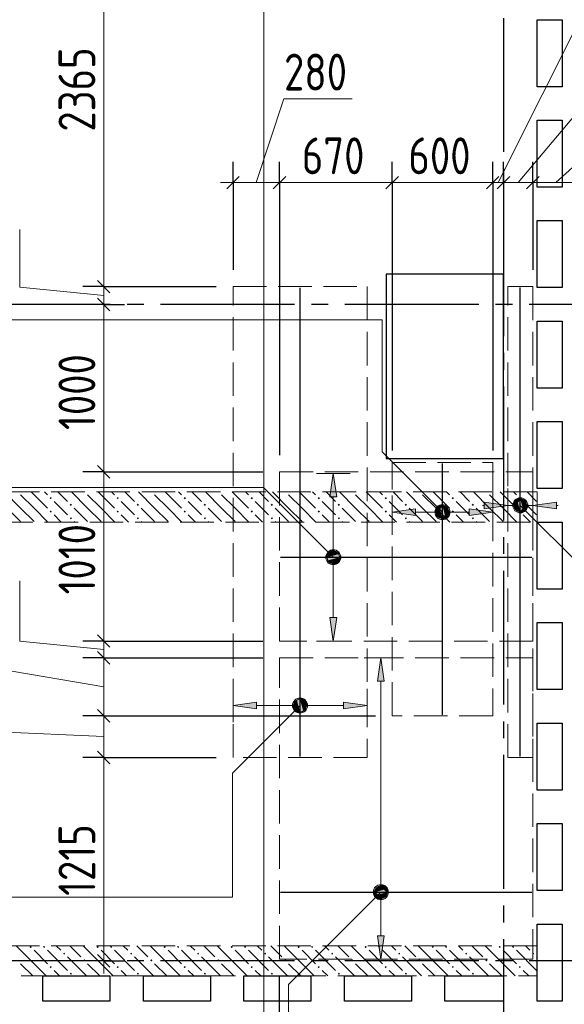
# Model space of a CAD drawing. Header units: millimetres. Extents: x 0 to 40165, y 0 to 42000.
# Tile 12 of 15: x 8162 to 11413, y 31811 to 37690. Entities that reach past the tile are written whole.
import ezdxf

# ---------------------------------------------------------------- set-up
doc = ezdxf.new("R2010")
doc.units = ezdxf.units.MM
doc.linetypes.add('______2', pattern=[270, 200, -70])
doc.linetypes.add('______5', pattern=[1100, 800, -100, 100, -100])
for name, color, linetype, lineweight in [('Standard', 7, 'Continuous', 25), ('ДОП Верх по Х', 7, 'Continuous', 25), ('ЖБ Перекрытие верхний уровень', 7, 'Continuous', 35), ('ЖБ Стена верхний уровень', 7, 'Continuous', 35), ('Оси', 40, '______5', 18), ('Позиционная метка номер позиции', 7, 'Continuous', 13), ('Примечания', 7, 'Continuous', 25)]:
    doc.layers.add(name, color=color, linetype=linetype, lineweight=lineweight)
doc.styles.add('GOST 2.304-81', font='txt')

msp = doc.modelspace()

# ---------------------------------------------------------------- hatches: boundary and pattern name
at = {"layer": 'ДОП Верх по Х', "linetype": 'Continuous', "lineweight": 13, "transparency": 33554687}
for points in [[(10054.2, 34840), (10034.2, 34980), (10014.2, 34840)], [(10935.5, 34770), (11075.5, 34790), (10935.5, 34810)], [(11118.3, 34771.3), (11118.3, 34808.8), (11113, 34790)], [(11118.3, 34808.8), (11131.8, 34757.8), (11131.8, 34822.3)], [(11118.3, 34808.8), (11118.3, 34771.3), (11131.8, 34757.8)], [(11131.8, 34822.3), (11150.5, 34752.5), (11150.5, 34827.5)], [(11131.8, 34822.3), (11131.8, 34757.8), (11150.5, 34752.5)], [(11150.5, 34827.5), (11150.5, 34752.5), (11169.3, 34757.8)], [(11150.5, 34827.5), (11169.3, 34757.8), (11169.3, 34822.3)], [(11169.3, 34822.3), (11169.3, 34757.8), (11182.8, 34771.3)], [(11169.3, 34822.3), (11182.8, 34771.3), (11182.8, 34808.8)], [(11182.8, 34808.8), (11182.8, 34771.3), (11188, 34790)], [(10653.3, 34730.9), (10653.3, 34768.4), (10648, 34749.7)], [(10653.3, 34768.4), (10666.8, 34717.4), (10666.8, 34781.9)], [(10653.3, 34768.4), (10653.3, 34730.9), (10666.8, 34717.4)], [(10666.8, 34781.9), (10685.5, 34712.2), (10685.5, 34787.2)], [(10666.8, 34781.9), (10666.8, 34717.4), (10685.5, 34712.2)], [(10685.5, 34787.2), (10685.5, 34712.2), (10704.3, 34717.4)], [(10685.5, 34787.2), (10704.3, 34717.4), (10704.3, 34781.9)], [(10704.3, 34781.9), (10704.3, 34717.4), (10717.8, 34730.9)], [(10704.3, 34781.9), (10717.8, 34730.9), (10717.8, 34768.4)], [(10717.8, 34768.4), (10717.8, 34730.9), (10723, 34749.7)], [(10845.5, 34729.7), (10985.5, 34749.7), (10845.5, 34769.7)], [(10001.9, 34498.7), (10066.4, 34498.7), (10052.9, 34512.2)], [(10001.9, 34498.7), (10052.9, 34512.2), (10015.4, 34512.2)], [(10015.4, 34512.2), (10052.9, 34512.2), (10034.2, 34517.5)], [(9996.7, 34480), (10071.7, 34480), (10066.4, 34498.7)], [(9996.7, 34480), (10066.4, 34498.7), (10001.9, 34498.7)], [(10001.9, 34461.2), (10071.7, 34480), (9996.7, 34480)], [(10001.9, 34461.2), (10066.4, 34461.2), (10071.7, 34480)], [(10015.4, 34447.8), (10066.4, 34461.2), (10001.9, 34461.2)], [(10015.4, 34447.8), (10052.9, 34447.8), (10066.4, 34461.2)], [(10052.9, 34447.8), (10015.4, 34447.8), (10034.2, 34442.5)], [(10338.2, 33740), (10318.2, 33880), (10298.2, 33740)], [(9816.8, 33626.6), (9835.5, 33556.9), (9835.5, 33631.9)], [(9835.5, 33631.9), (9835.5, 33556.9), (9854.3, 33562.1)], [(9835.5, 33631.9), (9854.3, 33562.1), (9854.3, 33626.6)], [(9803.3, 33575.6), (9803.3, 33613.1), (9798, 33594.4)], [(9803.3, 33613.1), (9816.8, 33562.1), (9816.8, 33626.6)], [(9803.3, 33613.1), (9803.3, 33575.6), (9816.8, 33562.1)], [(9816.8, 33626.6), (9816.8, 33562.1), (9835.5, 33556.9)], [(9854.3, 33626.6), (9854.3, 33562.1), (9867.8, 33575.6)], [(9854.3, 33626.6), (9867.8, 33575.6), (9867.8, 33613.1)], [(9867.8, 33613.1), (9867.8, 33575.6), (9873, 33594.4)], [(10095.5, 33574.4), (10235.5, 33594.4), (10095.5, 33614.4)], [(10299.4, 32512.2), (10336.9, 32512.2), (10318.2, 32517.5)], [(10280.7, 32480), (10355.7, 32480), (10350.4, 32498.7)], [(10280.7, 32480), (10350.4, 32498.7), (10285.9, 32498.7)], [(10285.9, 32461.2), (10355.7, 32480), (10280.7, 32480)], [(10285.9, 32498.7), (10350.4, 32498.7), (10336.9, 32512.2)], [(10285.9, 32498.7), (10336.9, 32512.2), (10299.4, 32512.2)], [(10285.9, 32461.2), (10350.4, 32461.2), (10355.7, 32480)], [(10299.4, 32447.8), (10350.4, 32461.2), (10285.9, 32461.2)], [(10299.4, 32447.8), (10336.9, 32447.8), (10350.4, 32461.2)], [(10336.9, 32447.8), (10299.4, 32447.8), (10318.2, 32442.5)]]:
    msp.add_hatch(color=7, dxfattribs=at).paths.add_polyline_path(points)
for points in [[(11365.5, 34770), (11225.5, 34790), (11365.5, 34810)], [(10525.5, 34729.7), (10385.5, 34749.7), (10525.5, 34769.7)], [(10054.2, 34120), (10034.2, 33980), (10014.2, 34120)], [(9575.5, 33574.4), (9435.5, 33594.4), (9575.5, 33614.4)], [(10338.2, 32220), (10318.2, 32080), (10298.2, 32220)]]:
    msp.add_hatch(color=7, dxfattribs=at).paths.add_polyline_path(points, flags=16)
at = {"layer": 'ЖБ Стена верхний уровень', "linetype": 'Continuous', "lineweight": 18, "transparency": 33554687}
for points in [[(8550.8, 34870), (8547.5, 34866.6), (8544.1, 34870)], [(8950.8, 34870), (8947.5, 34866.6), (8944.1, 34870)], [(9350.8, 34870), (9347.5, 34866.6), (9344.1, 34870)], [(9750.8, 34870), (9747.5, 34866.6), (9744.1, 34870)], [(10150.8, 34870), (10147.5, 34866.6), (10144.1, 34870)], [(10550.8, 34870), (10547.5, 34866.6), (10544.1, 34870)], [(10950.8, 34870), (10947.5, 34866.6), (10944.1, 34870)], [(8341, 34833.1), (8347.5, 34839.6), (8354, 34833.1), (8347.5, 34826.6)], [(8741, 34833.1), (8747.5, 34839.6), (8754, 34833.1), (8747.5, 34826.6)], [(9141, 34833.1), (9147.5, 34839.6), (9154, 34833.1), (9147.5, 34826.6)], [(9541, 34833.1), (9547.5, 34839.6), (9554, 34833.1), (9547.5, 34826.6)], [(9941, 34833.1), (9947.5, 34839.6), (9954, 34833.1), (9947.5, 34826.6)], [(10341, 34833.1), (10347.5, 34839.6), (10354, 34833.1), (10347.5, 34826.6)], [(10741, 34833.1), (10747.5, 34839.6), (10754, 34833.1), (10747.5, 34826.6)], [(11141, 34833.1), (11147.5, 34839.6), (11154, 34833.1), (11147.5, 34826.6)], [(8341, 34753.1), (8347.5, 34759.6), (8354, 34753.1), (8347.5, 34746.6)], [(8461, 34793.1), (8467.5, 34799.6), (8474, 34793.1), (8467.5, 34786.6)], [(8741, 34753.1), (8747.5, 34759.6), (8754, 34753.1), (8747.5, 34746.6)], [(8861, 34793.1), (8867.5, 34799.6), (8874, 34793.1), (8867.5, 34786.6)], [(9141, 34753.1), (9147.5, 34759.6), (9154, 34753.1), (9147.5, 34746.6)], [(9261, 34793.1), (9267.5, 34799.6), (9274, 34793.1), (9267.5, 34786.6)], [(9541, 34753.1), (9547.5, 34759.6), (9554, 34753.1), (9547.5, 34746.6)], [(9661, 34793.1), (9667.5, 34799.6), (9674, 34793.1), (9667.5, 34786.6)], [(9941, 34753.1), (9947.5, 34759.6), (9954, 34753.1), (9947.5, 34746.6)], [(10061, 34793.1), (10067.5, 34799.6), (10074, 34793.1), (10067.5, 34786.6)], [(10341, 34753.1), (10347.5, 34759.6), (10354, 34753.1), (10347.5, 34746.6)], [(10461, 34793.1), (10467.5, 34799.6), (10474, 34793.1), (10467.5, 34786.6)], [(10741, 34753.1), (10747.5, 34759.6), (10754, 34753.1), (10747.5, 34746.6)], [(10861, 34793.1), (10867.5, 34799.6), (10874, 34793.1), (10867.5, 34786.6)], [(11141, 34753.1), (11147.5, 34759.6), (11154, 34753.1), (11147.5, 34746.6)], [(8461, 34713.1), (8467.5, 34719.6), (8474, 34713.1), (8467.5, 34706.6)], [(8861, 34713.1), (8867.5, 34719.6), (8874, 34713.1), (8867.5, 34706.6)], [(9261, 34713.1), (9267.5, 34719.6), (9274, 34713.1), (9267.5, 34706.6)], [(9661, 34713.1), (9667.5, 34719.6), (9674, 34713.1), (9667.5, 34706.6)], [(10061, 34713.1), (10067.5, 34719.6), (10074, 34713.1), (10067.5, 34706.6)], [(10461, 34713.1), (10467.5, 34719.6), (10474, 34713.1), (10467.5, 34706.6)], [(10861, 34713.1), (10867.5, 34719.6), (10874, 34713.1), (10867.5, 34706.6)], [(8221, 32153.1), (8227.5, 32159.6), (8234, 32153.1), (8227.5, 32146.6)], [(8301, 32153.1), (8307.5, 32159.6), (8314, 32153.1), (8307.5, 32146.6)], [(8421, 32113.1), (8427.5, 32119.6), (8434, 32113.1), (8427.5, 32106.6)], [(8621, 32153.1), (8627.5, 32159.6), (8634, 32153.1), (8627.5, 32146.6)], [(8701, 32153.1), (8707.5, 32159.6), (8714, 32153.1), (8707.5, 32146.6)], [(8821, 32113.1), (8827.5, 32119.6), (8834, 32113.1), (8827.5, 32106.6)], [(9021, 32153.1), (9027.5, 32159.6), (9034, 32153.1), (9027.5, 32146.6)], [(9101, 32153.1), (9107.5, 32159.6), (9114, 32153.1), (9107.5, 32146.6)], [(9221, 32113.1), (9227.5, 32119.6), (9234, 32113.1), (9227.5, 32106.6)], [(9421, 32153.1), (9427.5, 32159.6), (9434, 32153.1), (9427.5, 32146.6)], [(9501, 32153.1), (9507.5, 32159.6), (9514, 32153.1), (9507.5, 32146.6)], [(9621, 32113.1), (9627.5, 32119.6), (9634, 32113.1), (9627.5, 32106.6)], [(9821, 32153.1), (9827.5, 32159.6), (9834, 32153.1), (9827.5, 32146.6)], [(9901, 32153.1), (9907.5, 32159.6), (9914, 32153.1), (9907.5, 32146.6)], [(10021, 32113.1), (10027.5, 32119.6), (10034, 32113.1), (10027.5, 32106.6)], [(10221, 32153.1), (10227.5, 32159.6), (10234, 32153.1), (10227.5, 32146.6)], [(10301, 32153.1), (10307.5, 32159.6), (10314, 32153.1), (10307.5, 32146.6)], [(10421, 32113.1), (10427.5, 32119.6), (10434, 32113.1), (10427.5, 32106.6)], [(10621, 32153.1), (10627.5, 32159.6), (10634, 32153.1), (10627.5, 32146.6)], [(10701, 32153.1), (10707.5, 32159.6), (10714, 32153.1), (10707.5, 32146.6)], [(10821, 32113.1), (10827.5, 32119.6), (10834, 32113.1), (10827.5, 32106.6)], [(11021, 32153.1), (11027.5, 32159.6), (11034, 32153.1), (11027.5, 32146.6)], [(11101, 32153.1), (11107.5, 32159.6), (11114, 32153.1), (11107.5, 32146.6)], [(11221, 32113.1), (11227.5, 32119.6), (11234, 32113.1), (11227.5, 32106.6)], [(8541, 32073.1), (8547.5, 32079.6), (8554, 32073.1), (8547.5, 32066.6)], [(8941, 32073.1), (8947.5, 32079.6), (8954, 32073.1), (8947.5, 32066.6)], [(9341, 32073.1), (9347.5, 32079.6), (9354, 32073.1), (9347.5, 32066.6)], [(9741, 32073.1), (9747.5, 32079.6), (9754, 32073.1), (9747.5, 32066.6)], [(10141, 32073.1), (10147.5, 32079.6), (10154, 32073.1), (10147.5, 32066.6)], [(10541, 32073.1), (10547.5, 32079.6), (10554, 32073.1), (10547.5, 32066.6)], [(10941, 32073.1), (10947.5, 32079.6), (10954, 32073.1), (10947.5, 32066.6)], [(8341, 32033.1), (8347.5, 32039.6), (8354, 32033.1), (8347.5, 32026.6)], [(8461, 31993.1), (8467.5, 31999.6), (8474, 31993.1), (8467.5, 31986.6)], [(8741, 32033.1), (8747.5, 32039.6), (8754, 32033.1), (8747.5, 32026.6)], [(8861, 31993.1), (8867.5, 31999.6), (8874, 31993.1), (8867.5, 31986.6)], [(9141, 32033.1), (9147.5, 32039.6), (9154, 32033.1), (9147.5, 32026.6)], [(9261, 31993.1), (9267.5, 31999.6), (9274, 31993.1), (9267.5, 31986.6)], [(9541, 32033.1), (9547.5, 32039.6), (9554, 32033.1), (9547.5, 32026.6)], [(9661, 31993.1), (9667.5, 31999.6), (9674, 31993.1), (9667.5, 31986.6)], [(9941, 32033.1), (9947.5, 32039.6), (9954, 32033.1), (9947.5, 32026.6)], [(10061, 31993.1), (10067.5, 31999.6), (10074, 31993.1), (10067.5, 31986.6)], [(10341, 32033.1), (10347.5, 32039.6), (10354, 32033.1), (10347.5, 32026.6)], [(10461, 31993.1), (10467.5, 31999.6), (10474, 31993.1), (10467.5, 31986.6)], [(10741, 32033.1), (10747.5, 32039.6), (10754, 32033.1), (10747.5, 32026.6)], [(10861, 31993.1), (10867.5, 31999.6), (10874, 31993.1), (10867.5, 31986.6)], [(11141, 32033.1), (11147.5, 32039.6), (11154, 32033.1), (11147.5, 32026.6)]]:
    msp.add_hatch(color=7, dxfattribs=at).paths.add_polyline_path(points, flags=16)
at = {"layer": 'Позиционная метка номер позиции', "linetype": 'Continuous', "lineweight": 13, "transparency": 33554687}
for points in [[(11107.3, 34801.5), (11139.1, 34833.3), (11118.7, 34821.8)], [(11139.1, 34833.3), (11107.3, 34801.5), (11107.3, 34778.5)], [(11139.1, 34833.3), (11107.3, 34778.5), (11162, 34833.3)], [(11162, 34833.3), (11107.3, 34778.5), (11118.7, 34758.2)], [(11162, 34833.3), (11118.7, 34758.2), (11182.3, 34821.8)], [(11182.3, 34821.8), (11118.7, 34758.2), (11139.1, 34746.7)], [(11182.3, 34821.8), (11139.1, 34746.7), (11193.8, 34801.5)], [(10653.7, 34717.9), (10697, 34793), (10642.2, 34738.2)], [(10642.2, 34738.2), (10697, 34793), (10674.1, 34793)], [(10642.2, 34738.2), (10674.1, 34793), (10642.2, 34761.1)], [(10642.2, 34761.1), (10674.1, 34793), (10653.7, 34781.5)], [(10653.7, 34717.9), (10717.3, 34781.5), (10697, 34793)], [(10674.1, 34706.4), (10717.3, 34781.5), (10653.7, 34717.9)], [(10674.1, 34706.4), (10728.8, 34761.1), (10717.3, 34781.5)], [(10697, 34706.4), (10728.8, 34761.1), (10674.1, 34706.4)], [(10697, 34706.4), (10728.8, 34738.2), (10728.8, 34761.1)], [(11193.8, 34801.5), (11139.1, 34746.7), (11162, 34746.7)], [(11193.8, 34801.5), (11162, 34746.7), (11193.8, 34778.5)], [(11193.8, 34778.5), (11162, 34746.7), (11182.3, 34758.2)], [(10728.8, 34738.2), (10697, 34706.4), (10717.3, 34717.9)], [(10002.4, 34448.2), (10045.6, 34523.3), (9990.9, 34468.5)], [(9990.9, 34468.5), (10045.6, 34523.3), (10022.7, 34523.3)], [(9990.9, 34468.5), (10022.7, 34523.3), (9990.9, 34491.4)], [(9990.9, 34491.4), (10022.7, 34523.3), (10002.4, 34511.8)], [(10002.4, 34448.2), (10066, 34511.8), (10045.6, 34523.3)], [(10022.7, 34436.7), (10066, 34511.8), (10002.4, 34448.2)], [(10022.7, 34436.7), (10077.5, 34491.4), (10066, 34511.8)], [(10045.6, 34436.7), (10077.5, 34491.4), (10022.7, 34436.7)], [(10045.6, 34436.7), (10077.5, 34468.5), (10077.5, 34491.4)], [(10077.5, 34468.5), (10045.6, 34436.7), (10066, 34448.2)], [(9878.8, 33582.9), (9824.1, 33637.7), (9803.7, 33626.2)], [(9878.8, 33605.9), (9847, 33637.7), (9824.1, 33637.7)], [(9878.8, 33605.9), (9824.1, 33637.7), (9878.8, 33582.9)], [(9847, 33637.7), (9878.8, 33605.9), (9867.3, 33626.2)], [(9867.3, 33562.6), (9803.7, 33626.2), (9792.2, 33605.9)], [(9867.3, 33562.6), (9792.2, 33605.9), (9847, 33551.1)], [(9847, 33551.1), (9792.2, 33605.9), (9792.2, 33582.9)], [(9847, 33551.1), (9792.2, 33582.9), (9824.1, 33551.1)], [(9824.1, 33551.1), (9792.2, 33582.9), (9803.7, 33562.6)], [(9878.8, 33582.9), (9803.7, 33626.2), (9867.3, 33562.6)], [(10361.5, 32468.5), (10306.7, 32523.3), (10286.4, 32511.8)], [(10361.5, 32491.4), (10329.6, 32523.3), (10306.7, 32523.3)], [(10361.5, 32491.4), (10306.7, 32523.3), (10361.5, 32468.5)], [(10329.6, 32523.3), (10361.5, 32491.4), (10350, 32511.8)], [(10350, 32448.2), (10286.4, 32511.8), (10274.9, 32491.4)], [(10350, 32448.2), (10274.9, 32491.4), (10329.6, 32436.7)], [(10329.6, 32436.7), (10274.9, 32491.4), (10274.9, 32468.5)], [(10329.6, 32436.7), (10274.9, 32468.5), (10306.7, 32436.7)], [(10306.7, 32436.7), (10274.9, 32468.5), (10286.4, 32448.2)], [(10361.5, 32468.5), (10286.4, 32511.8), (10350, 32448.2)]]:
    msp.add_hatch(color=7, dxfattribs=at).paths.add_polyline_path(points)

# ---------------------------------------------------------------- linework, layer by layer
at = {"layer": 'Standard', "color": 7, "linetype": 'Continuous', "lineweight": 13, "transparency": 33554687}
for p, q in [((8663.5, 36096), (8663.5, 38463)), ((11018, 36717.1), (11568, 37814.9)), ((11138, 36717.1), (11808.1, 37516)), ((9574.5, 36717.1), (9739.8, 37217.1)), ((9739.8, 37217.1), (10146.4, 37217.1)), ((11363, 36717.1), (11913, 37217.1)), ((9435.5, 36717.1), (9360.5, 36717.1)), ((9435.5, 36717.1), (9713.5, 36717.1)), ((9713.5, 36717.1), (10385.5, 36717.1)), ((10385.5, 36717.1), (10985.5, 36717.1)), ((10985.5, 36717.1), (11050.5, 36717.1)), ((11050.5, 36717.1), (11225.5, 36717.1)), ((11225.5, 36717.1), (11500.5, 36717.1)), ((8163.6, 36093), (8163.6, 36436.9)), ((8663.5, 36043), (8163.6, 36093)), ((8663.5, 35990), (8663.5, 36096)), ((8663.5, 34990), (8663.5, 35990)), ((8663.5, 33980), (8663.5, 34990)), ((8163.6, 33980), (8163.6, 34339.7)), ((8663.5, 33930), (8163.6, 33980)), ((8663.5, 33880), (8663.5, 33980)), ((8663.5, 33533.7), (8663.5, 33880)), ((8663.5, 33706.8), (7864.6, 33842)), ((8663.5, 33284), (8663.5, 33533.7)), ((8663.5, 33408.8), (7565.7, 33458.8)), ((8663.5, 32070), (8663.5, 31995))]:
    msp.add_line(p, q, dxfattribs=at)
at = {"layer": 'Standard', "color": 251, "linetype": 'Continuous', "lineweight": -3, "true_color": 0x656565, "transparency": 33554687}
for p, q in [((9435.5, 36717.1), (9435.5, 36842.1)), ((9713.5, 36717.1), (9713.5, 36842.1)), ((10385.5, 36717.1), (10385.5, 36842.1)), ((10985.5, 36717.1), (10985.5, 36842.1)), ((11050.5, 36717.1), (11050.5, 36842.1)), ((11225.5, 36717.1), (11225.5, 36842.1)), ((9435.5, 36717.1), (9435.5, 36592.1)), ((9435.5, 36717.1), (9435.5, 36196)), ((9713.5, 36717.1), (9713.5, 36592.1)), ((9713.5, 36717.1), (9713.5, 35090)), ((10385.5, 36717.1), (10385.5, 36592.1)), ((10385.5, 36717.1), (10385.5, 35118.4)), ((10985.5, 36717.1), (10985.5, 36592.1)), ((10985.5, 36717.1), (10985.5, 35118.4)), ((11050.5, 36717.1), (11050.5, 36592.1)), ((11050.5, 36717.1), (11050.5, 36717.1)), ((11225.5, 36717.1), (11225.5, 36592.1)), ((11225.5, 36717.1), (11225.5, 36196)), ((8663.5, 36096), (8538.5, 36096)), ((8663.5, 36096), (8788.5, 36096)), ((8663.5, 36096), (9335.5, 36096)), ((8663.5, 35990), (8538.5, 35990)), ((8663.5, 35990), (8788.5, 35990)), ((8663.5, 35990), (8663.5, 35990)), ((8663.5, 34990), (8538.5, 34990)), ((8663.5, 34990), (8788.5, 34990)), ((8663.5, 34990), (9613.5, 34990)), ((8663.5, 33980), (8538.5, 33980)), ((8663.5, 33980), (8788.5, 33980)), ((8663.5, 33980), (9613.5, 33980)), ((8663.5, 33880), (8538.5, 33880)), ((8663.5, 33880), (8788.5, 33880)), ((8663.5, 33880), (9613.5, 33880)), ((8663.5, 33533.7), (8538.5, 33533.7)), ((8663.5, 33533.7), (8788.5, 33533.7)), ((8663.5, 33533.7), (10285.5, 33533.7)), ((8663.5, 33284), (8538.5, 33284)), ((8663.5, 33284), (8788.5, 33284)), ((8663.5, 33284), (9335.5, 33284)), ((8663.5, 32070), (8538.5, 32070)), ((8663.5, 32070), (8788.5, 32070)), ((8663.5, 32070), (8663.5, 32070)), ((9713.5, 31147.1), (9713.5, 31980))]:
    msp.add_line(p, q, dxfattribs=at)
at = {"layer": 'Standard', "color": 7, "linetype": 'Continuous', "lineweight": 25, "transparency": 33554687}
for p, q in [((9398, 36679.6), (9473, 36754.6)), ((9676, 36679.6), (9751, 36754.6)), ((10348, 36679.6), (10423, 36754.6)), ((10948, 36679.6), (11023, 36754.6)), ((11013, 36679.6), (11088, 36754.6)), ((11188, 36679.6), (11263, 36754.6)), ((8701, 36058.5), (8626, 36133.5)), ((8701, 35952.5), (8626, 36027.5)), ((8701, 34952.5), (8626, 35027.5)), ((8701, 33942.5), (8626, 34017.5)), ((8701, 33842.5), (8626, 33917.5)), ((8701, 33496.2), (8626, 33571.2)), ((8701, 33246.5), (8626, 33321.5)), ((8701, 32032.5), (8626, 32107.5))]:
    msp.add_line(p, q, dxfattribs=at)
at = {"layer": 'Standard', "color": 254, "linetype": 'Continuous', "lineweight": 13, "true_color": 0xc4c4ff, "transparency": 33554687}
msp.add_lwpolyline([(9619.5, 15331.7), (17624.9, 15331.7), (17624.9, 40399), (9619.5, 40399), (9619.5, 15331.7)], dxfattribs=at)
at = {"layer": 'Standard', "color": 7, "linetype": 'Continuous', "lineweight": 13, "transparency": 33554687}
msp.add_lwpolyline([(8663.5, 32070), (8663.5, 32366), (8663.5, 32366), (8663.5, 33284)], dxfattribs=at)
at = {"layer": 'ДОП Верх по Х', "color": 7, "linetype": 'Continuous', "lineweight": 25, "transparency": 33554687}
for p, q in [((9835.5, 33291), (9835.5, 36089)), ((11150.5, 33290), (11150.5, 36090)), ((10685.5, 33539.7), (10685.5, 35039.7)), ((9719.5, 34480), (11219.5, 34480)), ((9719.5, 32480), (11219.5, 32480))]:
    msp.add_line(p, q, dxfattribs=at)
at = {"layer": 'ДОП Верх по Х', "color": 251, "linetype": 'Continuous', "lineweight": 13, "true_color": 0x494949, "transparency": 33554687}
for p, q in [((10034.2, 34980), (9934.2, 34980)), ((10034.2, 34980), (10014.2, 34840)), ((10054.2, 34840), (10034.2, 34980)), ((10034.2, 34980), (10134.2, 34980)), ((10034.2, 34980), (10034.2, 34980)), ((11075.5, 34790), (11075.5, 34890)), ((11225.5, 34790), (11225.5, 34890)), ((10014.2, 34840), (10054.2, 34840)), ((10034.2, 34510), (10034.2, 34840)), ((10385.5, 34749.7), (10385.5, 34849.7)), ((11075.5, 34790), (10935.5, 34810)), ((10935.5, 34810), (10935.5, 34770)), ((10985.5, 34749.7), (10985.5, 34849.7)), ((11150.5, 34827.5), (11150.5, 34827.5)), ((11225.5, 34790), (11365.5, 34810)), ((11365.5, 34810), (11365.5, 34770)), ((10385.5, 34749.7), (10525.5, 34769.7)), ((10525.5, 34729.7), (10385.5, 34749.7)), ((10385.5, 34749.7), (10385.5, 34649.7)), ((10385.5, 34749.7), (10385.5, 34749.7)), ((10525.5, 34769.7), (10525.5, 34729.7)), ((10525.5, 34749.7), (10655.5, 34749.7)), ((10685.5, 34787.2), (10685.5, 34787.2)), ((10715.5, 34749.7), (10845.5, 34749.7)), ((10985.5, 34749.7), (10845.5, 34769.7)), ((10845.5, 34769.7), (10845.5, 34729.7)), ((10845.5, 34729.7), (10985.5, 34749.7)), ((10935.5, 34790), (10925.5, 34790)), ((10935.5, 34770), (11075.5, 34790)), ((10985.5, 34749.7), (10985.5, 34649.7)), ((10985.5, 34749.7), (10985.5, 34749.7)), ((11075.5, 34790), (11075.5, 34690)), ((11075.5, 34790), (11120.5, 34790)), ((11150.5, 34752.5), (11150.5, 34752.5)), ((11180.5, 34790), (11225.5, 34790)), ((11365.5, 34770), (11225.5, 34790)), ((11225.5, 34790), (11225.5, 34690)), ((11365.5, 34790), (11375.5, 34790)), ((10685.5, 34712.2), (10685.5, 34712.2)), ((9996.7, 34480), (9996.7, 34480)), ((10071.7, 34480), (10071.7, 34480)), ((10034.2, 34120), (10034.2, 34450)), ((10034.2, 33980), (10014.2, 34120)), ((10014.2, 34120), (10054.2, 34120)), ((10054.2, 34120), (10034.2, 33980)), ((10034.2, 33980), (9934.2, 33980)), ((10034.2, 33980), (10134.2, 33980)), ((10034.2, 33980), (10034.2, 33980)), ((10318.2, 33880), (10218.2, 33880)), ((10318.2, 33880), (10298.2, 33740)), ((10338.2, 33740), (10318.2, 33880)), ((10318.2, 33880), (10418.2, 33880)), ((10318.2, 33880), (10318.2, 33880)), ((9435.5, 33594.4), (9435.5, 33694.4)), ((10235.5, 33594.4), (10235.5, 33694.4)), ((10298.2, 33740), (10338.2, 33740)), ((10318.2, 32510), (10318.2, 33740)), ((9835.5, 33631.9), (9835.5, 33631.9)), ((9435.5, 33594.4), (9575.5, 33614.4)), ((9575.5, 33574.4), (9435.5, 33594.4)), ((9435.5, 33594.4), (9435.5, 33494.4)), ((9435.5, 33594.4), (9435.5, 33594.4)), ((9575.5, 33614.4), (9575.5, 33574.4)), ((9575.5, 33594.4), (9805.5, 33594.4)), ((9865.5, 33594.4), (10095.5, 33594.4)), ((10235.5, 33594.4), (10095.5, 33614.4)), ((10095.5, 33614.4), (10095.5, 33574.4)), ((10095.5, 33574.4), (10235.5, 33594.4)), ((10235.5, 33594.4), (10235.5, 33494.4)), ((10235.5, 33594.4), (10235.5, 33594.4)), ((9835.5, 33556.9), (9835.5, 33556.9)), ((10280.7, 32480), (10280.7, 32480)), ((10355.7, 32480), (10355.7, 32480)), ((10318.2, 32220), (10318.2, 32450)), ((10318.2, 32080), (10298.2, 32220)), ((10298.2, 32220), (10338.2, 32220)), ((10338.2, 32220), (10318.2, 32080)), ((10318.2, 32080), (10218.2, 32080)), ((10318.2, 32080), (10418.2, 32080)), ((10318.2, 32080), (10318.2, 32080))]:
    msp.add_line(p, q, dxfattribs=at)
for centre in [(11150.5, 34790), (10685.5, 34749.7), (10034.2, 34480), (9835.5, 33594.4), (10318.2, 32480)]:
    msp.add_circle(centre, 37.5, dxfattribs=at)
at = {"layer": 'ЖБ Перекрытие верхний уровень', "color": 7, "linetype": 'Continuous', "lineweight": 25, "transparency": 33554687}
for p, q in [((11250.5, 37690), (11400.5, 37690)), ((11250.5, 37290), (11250.5, 37690)), ((11400.5, 37690), (11400.5, 37290)), ((11400.5, 37290), (11250.5, 37290)), ((11250.5, 36690), (11250.5, 37090)), ((11250.5, 37090), (11400.5, 37090)), ((11400.5, 37090), (11400.5, 36690)), ((11400.5, 36690), (11250.5, 36690)), ((11250.5, 36490), (11400.5, 36490)), ((11250.5, 36090), (11250.5, 36490)), ((11400.5, 36490), (11400.5, 36090)), ((10350.5, 36170.7), (10350.5, 35070.7)), ((11050.5, 36170.7), (10350.5, 36170.7)), ((11050.5, 35070.7), (11050.5, 36170.7)), ((11400.5, 36090), (11250.5, 36090)), ((11250.5, 35490), (11250.5, 35890)), ((11250.5, 35890), (11400.5, 35890)), ((11400.5, 35890), (11400.5, 35490)), ((11400.5, 35490), (11250.5, 35490)), ((11250.5, 35290), (11400.5, 35290)), ((11250.5, 34890), (11250.5, 35290)), ((11400.5, 35290), (11400.5, 34890)), ((10350.5, 35070.7), (11050.5, 35070.7)), ((11400.5, 34890), (11250.5, 34890)), ((11250.5, 34290), (11250.5, 34690)), ((11250.5, 34690), (11400.5, 34690)), ((11400.5, 34690), (11400.5, 34290)), ((11400.5, 34290), (11250.5, 34290)), ((11250.5, 33690), (11250.5, 34090)), ((11250.5, 34090), (11400.5, 34090)), ((11400.5, 34090), (11400.5, 33690)), ((11400.5, 33690), (11250.5, 33690)), ((11250.5, 33490), (11400.5, 33490)), ((11250.5, 33090), (11250.5, 33490)), ((11400.5, 33490), (11400.5, 33090)), ((11400.5, 33090), (11250.5, 33090)), ((11250.5, 32490), (11250.5, 32890)), ((11250.5, 32890), (11400.5, 32890)), ((11400.5, 32890), (11400.5, 32490)), ((11400.5, 32490), (11250.5, 32490)), ((11250.5, 32290), (11400.5, 32290)), ((11250.5, 31830), (11250.5, 32290)), ((11400.5, 32290), (11400.5, 31830)), ((8300.5, 31830), (8300.5, 31980)), ((8300.5, 31980), (8700.5, 31980)), ((8700.5, 31980), (8700.5, 31830)), ((8900.5, 31830), (8900.5, 31980)), ((8900.5, 31980), (9300.5, 31980)), ((9300.5, 31980), (9300.5, 31830)), ((9500.5, 31830), (9500.5, 31980)), ((9500.5, 31980), (9900.5, 31980)), ((9900.5, 31980), (9900.5, 31830)), ((10100.5, 31830), (10100.5, 31980)), ((10100.5, 31980), (10500.5, 31980)), ((10500.5, 31980), (10500.5, 31830)), ((10700.5, 31830), (10700.5, 31980)), ((10700.5, 31980), (11050.5, 31980)), ((11050.5, 31980), (11050.5, 31830)), ((8700.5, 31830), (8300.5, 31830)), ((9300.5, 31830), (8900.5, 31830)), ((9900.5, 31830), (9500.5, 31830)), ((10500.5, 31830), (10100.5, 31830)), ((11050.5, 31830), (10700.5, 31830)), ((11400.5, 31830), (11250.5, 31830))]:
    msp.add_line(p, q, dxfattribs=at)
at = {"layer": 'ЖБ Стена верхний уровень', "color": 251, "linetype": '______2', "lineweight": 13, "true_color": 0x656565, "transparency": 33554687}
for p, q in [((11250.5, 34870), (5650.5, 34870)), ((11250.5, 34690), (11250.5, 34870)), ((6150.5, 34690), (11250.5, 34690)), ((11250.5, 32160), (6150.5, 32160)), ((11250.5, 31980), (11250.5, 32160)), ((5470.5, 31980), (11250.5, 31980))]:
    msp.add_line(p, q, dxfattribs=at)
at = {"layer": 'ЖБ Стена верхний уровень', "color": 9, "linetype": 'Continuous', "lineweight": 18, "true_color": 0xc7c7c7, "transparency": 33554687}
for p, q in [((8167.5, 34773.1), (8070.6, 34870)), ((8247.5, 34853.1), (8230.6, 34870)), ((8310.6, 34870), (8327.5, 34853.1)), ((8390.6, 34870), (8447.5, 34813.1)), ((8567.5, 34773.1), (8470.6, 34870)), ((8647.5, 34853.1), (8630.6, 34870)), ((8710.6, 34870), (8727.5, 34853.1)), ((8790.6, 34870), (8847.5, 34813.1)), ((8967.5, 34773.1), (8870.6, 34870)), ((9047.5, 34853.1), (9030.6, 34870)), ((9110.6, 34870), (9127.5, 34853.1)), ((9190.6, 34870), (9247.5, 34813.1)), ((9367.5, 34773.1), (9270.6, 34870)), ((9447.5, 34853.1), (9430.6, 34870)), ((9510.6, 34870), (9527.5, 34853.1)), ((9590.6, 34870), (9647.5, 34813.1)), ((9767.5, 34773.1), (9670.6, 34870)), ((9847.5, 34853.1), (9830.6, 34870)), ((9910.6, 34870), (9927.5, 34853.1)), ((9990.6, 34870), (10047.5, 34813.1)), ((10167.5, 34773.1), (10070.6, 34870)), ((10247.5, 34853.1), (10230.6, 34870)), ((10310.6, 34870), (10327.5, 34853.1)), ((10390.6, 34870), (10447.5, 34813.1)), ((10567.5, 34773.1), (10470.6, 34870)), ((10647.5, 34853.1), (10630.6, 34870)), ((10710.6, 34870), (10727.5, 34853.1)), ((10790.6, 34870), (10847.5, 34813.1)), ((10967.5, 34773.1), (10870.6, 34870)), ((11047.5, 34853.1), (11030.6, 34870)), ((11110.6, 34870), (11127.5, 34853.1)), ((11190.6, 34870), (11247.5, 34813.1)), ((8167.5, 34853.1), (8247.5, 34773.1)), ((8247.5, 34853.1), (8327.5, 34773.1)), ((8407.5, 34773.1), (8367.5, 34813.1)), ((8567.5, 34853.1), (8647.5, 34773.1)), ((8647.5, 34853.1), (8727.5, 34773.1)), ((8807.5, 34773.1), (8767.5, 34813.1)), ((8967.5, 34853.1), (9047.5, 34773.1)), ((9047.5, 34853.1), (9127.5, 34773.1)), ((9207.5, 34773.1), (9167.5, 34813.1)), ((9367.5, 34853.1), (9447.5, 34773.1)), ((9447.5, 34853.1), (9527.5, 34773.1)), ((9607.5, 34773.1), (9567.5, 34813.1)), ((9767.5, 34853.1), (9847.5, 34773.1)), ((9847.5, 34853.1), (9927.5, 34773.1)), ((10007.5, 34773.1), (9967.5, 34813.1)), ((10167.5, 34853.1), (10247.5, 34773.1)), ((10247.5, 34853.1), (10327.5, 34773.1)), ((10407.5, 34773.1), (10367.5, 34813.1)), ((10567.5, 34853.1), (10647.5, 34773.1)), ((10647.5, 34853.1), (10727.5, 34773.1)), ((10807.5, 34773.1), (10767.5, 34813.1)), ((10967.5, 34853.1), (11047.5, 34773.1)), ((11047.5, 34853.1), (11127.5, 34773.1)), ((11207.5, 34773.1), (11167.5, 34813.1)), ((8087.5, 34773.1), (8167.5, 34693.1)), ((8167.5, 34773.1), (8247.5, 34693.1)), ((8247.5, 34773.1), (8330.6, 34690)), ((8447.5, 34733.1), (8407.5, 34773.1)), ((8487.5, 34773.1), (8567.5, 34693.1)), ((8567.5, 34773.1), (8647.5, 34693.1)), ((8647.5, 34773.1), (8730.6, 34690)), ((8847.5, 34733.1), (8807.5, 34773.1)), ((8887.5, 34773.1), (8967.5, 34693.1)), ((8967.5, 34773.1), (9047.5, 34693.1)), ((9047.5, 34773.1), (9130.6, 34690)), ((9247.5, 34733.1), (9207.5, 34773.1)), ((9287.5, 34773.1), (9367.5, 34693.1)), ((9367.5, 34773.1), (9447.5, 34693.1)), ((9447.5, 34773.1), (9530.6, 34690)), ((9647.5, 34733.1), (9607.5, 34773.1)), ((9687.5, 34773.1), (9767.5, 34693.1)), ((9767.5, 34773.1), (9847.5, 34693.1)), ((9847.5, 34773.1), (9930.6, 34690)), ((10047.5, 34733.1), (10007.5, 34773.1)), ((10087.5, 34773.1), (10167.5, 34693.1)), ((10167.5, 34773.1), (10247.5, 34693.1)), ((10247.5, 34773.1), (10330.6, 34690)), ((10447.5, 34733.1), (10407.5, 34773.1)), ((10487.5, 34773.1), (10567.5, 34693.1)), ((10567.5, 34773.1), (10647.5, 34693.1)), ((10647.5, 34773.1), (10730.6, 34690)), ((10847.5, 34733.1), (10807.5, 34773.1)), ((10887.5, 34773.1), (10967.5, 34693.1)), ((10967.5, 34773.1), (11047.5, 34693.1)), ((11047.5, 34773.1), (11130.6, 34690)), ((11247.5, 34733.1), (11207.5, 34773.1)), ((8367.5, 34733.1), (8410.6, 34690)), ((8487.5, 34693.1), (8490.6, 34690)), ((8767.5, 34733.1), (8810.6, 34690)), ((8887.5, 34693.1), (8890.6, 34690)), ((9167.5, 34733.1), (9210.6, 34690)), ((9287.5, 34693.1), (9290.6, 34690)), ((9567.5, 34733.1), (9610.6, 34690)), ((9687.5, 34693.1), (9690.6, 34690)), ((9967.5, 34733.1), (10010.6, 34690)), ((10087.5, 34693.1), (10090.6, 34690)), ((10367.5, 34733.1), (10410.6, 34690)), ((10487.5, 34693.1), (10490.6, 34690)), ((10767.5, 34733.1), (10810.6, 34690)), ((10887.5, 34693.1), (10890.6, 34690)), ((11167.5, 34733.1), (11210.6, 34690)), ((8247.5, 32053.1), (8140.6, 32160)), ((8247.5, 32133.1), (8327.5, 32053.1)), ((8327.5, 32133.1), (8447.5, 32013.1)), ((8380.6, 32160), (8407.5, 32133.1)), ((8460.6, 32160), (8527.5, 32093.1)), ((8647.5, 32053.1), (8540.6, 32160)), ((8647.5, 32133.1), (8727.5, 32053.1)), ((8727.5, 32133.1), (8847.5, 32013.1)), ((8780.6, 32160), (8807.5, 32133.1)), ((8860.6, 32160), (8927.5, 32093.1)), ((9047.5, 32053.1), (8940.6, 32160)), ((9047.5, 32133.1), (9127.5, 32053.1)), ((9127.5, 32133.1), (9247.5, 32013.1)), ((9180.6, 32160), (9207.5, 32133.1)), ((9260.6, 32160), (9327.5, 32093.1)), ((9447.5, 32053.1), (9340.6, 32160)), ((9447.5, 32133.1), (9527.5, 32053.1)), ((9527.5, 32133.1), (9647.5, 32013.1)), ((9580.6, 32160), (9607.5, 32133.1)), ((9660.6, 32160), (9727.5, 32093.1)), ((9847.5, 32053.1), (9740.6, 32160)), ((9847.5, 32133.1), (9927.5, 32053.1)), ((9927.5, 32133.1), (10047.5, 32013.1)), ((9980.6, 32160), (10007.5, 32133.1)), ((10060.6, 32160), (10127.5, 32093.1)), ((10247.5, 32053.1), (10140.6, 32160)), ((10247.5, 32133.1), (10327.5, 32053.1)), ((10327.5, 32133.1), (10447.5, 32013.1)), ((10380.6, 32160), (10407.5, 32133.1)), ((10460.6, 32160), (10527.5, 32093.1)), ((10647.5, 32053.1), (10540.6, 32160)), ((10647.5, 32133.1), (10727.5, 32053.1)), ((10727.5, 32133.1), (10847.5, 32013.1)), ((10780.6, 32160), (10807.5, 32133.1)), ((10860.6, 32160), (10927.5, 32093.1)), ((11047.5, 32053.1), (10940.6, 32160)), ((11047.5, 32133.1), (11127.5, 32053.1)), ((11127.5, 32133.1), (11247.5, 32013.1)), ((11180.6, 32160), (11207.5, 32133.1)), ((8167.5, 32053.1), (8240.6, 31980)), ((8247.5, 32053.1), (8320.6, 31980)), ((8560.6, 31980), (8447.5, 32093.1)), ((8567.5, 32053.1), (8640.6, 31980)), ((8647.5, 32053.1), (8720.6, 31980)), ((8960.6, 31980), (8847.5, 32093.1)), ((8967.5, 32053.1), (9040.6, 31980)), ((9047.5, 32053.1), (9120.6, 31980)), ((9360.6, 31980), (9247.5, 32093.1)), ((9367.5, 32053.1), (9440.6, 31980)), ((9447.5, 32053.1), (9520.6, 31980)), ((9760.6, 31980), (9647.5, 32093.1)), ((9767.5, 32053.1), (9840.6, 31980)), ((9847.5, 32053.1), (9920.6, 31980)), ((10160.6, 31980), (10047.5, 32093.1)), ((10167.5, 32053.1), (10240.6, 31980)), ((10247.5, 32053.1), (10320.6, 31980)), ((10560.6, 31980), (10447.5, 32093.1)), ((10567.5, 32053.1), (10640.6, 31980)), ((10647.5, 32053.1), (10720.6, 31980)), ((10960.6, 31980), (10847.5, 32093.1)), ((10967.5, 32053.1), (11040.6, 31980)), ((11047.5, 32053.1), (11120.6, 31980)), ((11250.5, 32090.1), (11247.5, 32093.1)), ((8400.6, 31980), (8367.5, 32013.1)), ((8800.6, 31980), (8767.5, 32013.1)), ((9200.6, 31980), (9167.5, 32013.1)), ((9600.6, 31980), (9567.5, 32013.1)), ((10000.6, 31980), (9967.5, 32013.1)), ((10400.6, 31980), (10367.5, 32013.1)), ((10800.6, 31980), (10767.5, 32013.1)), ((11200.6, 31980), (11167.5, 32013.1))]:
    msp.add_line(p, q, dxfattribs=at)
at = {"layer": 'Оси', "color": 8, "linetype": '______5', "lineweight": -3, "transparency": 33554687}
for p, q in [((11050.5, 41000), (11050.5, 7060)), ((14203, 35990), (3600, 35990)), ((14203, 32070), (3600, 32070))]:
    msp.add_line(p, q, dxfattribs=at)
at = {"layer": 'Позиционная метка номер позиции', "color": 7, "linetype": 'Continuous', "lineweight": 13, "transparency": 33554687}
for p, q in [((11118.7, 34821.8), (11118.7, 34821.8)), ((11182.3, 34821.8), (11182.3, 34821.8)), ((10653.7, 34781.5), (10653.7, 34781.5)), ((10717.3, 34781.5), (10717.3, 34781.5)), ((11118.7, 34758.2), (11118.7, 34758.2)), ((11182.3, 34758.2), (11182.3, 34758.2)), ((10653.7, 34717.9), (10653.7, 34717.9)), ((10717.3, 34717.9), (10717.3, 34717.9)), ((10002.4, 34511.8), (10002.4, 34511.8)), ((10066, 34511.8), (10066, 34511.8)), ((10002.4, 34448.2), (10002.4, 34448.2)), ((10066, 34448.2), (10066, 34448.2)), ((9803.7, 33626.2), (9803.7, 33626.2)), ((9867.3, 33626.2), (9867.3, 33626.2)), ((9803.7, 33562.6), (9803.7, 33562.6)), ((9867.3, 33562.6), (9867.3, 33562.6)), ((10286.4, 32511.8), (10286.4, 32511.8)), ((10350, 32511.8), (10350, 32511.8)), ((10286.4, 32448.2), (10286.4, 32448.2)), ((10350, 32448.2), (10350, 32448.2))]:
    msp.add_line(p, q, dxfattribs=at)
for points in [[(10685.5, 34749.7), (10324.9, 35110.3), (10324.9, 35897.2), (5933.8, 35897.2)], [(10034.2, 34480), (9617, 34897.2), (5933.8, 34897.2)], [(11150.5, 34790), (11528.8, 34411.8), (16703, 34411.8)], [(9835.5, 33594.4), (9432.5, 33191.4), (9432.5, 32450), (5933.8, 32450)], [(10318.2, 32480), (9766.6, 31928.5), (9766.6, 31450), (5933.8, 31450)]]:
    msp.add_lwpolyline(points, dxfattribs=at)
for centre in [(11150.5, 34790), (10685.5, 34749.7), (10034.2, 34480), (9835.5, 33594.4), (10318.2, 32480)]:
    msp.add_circle(centre, 45, dxfattribs=at)
at = {"layer": 'Примечания', "color": 7, "linetype": '______2', "lineweight": 18, "transparency": 33554687}
for p, q in [((9435.5, 36096), (10235.5, 36096)), ((9435.5, 33284), (9435.5, 36096)), ((10235.5, 36096), (10235.5, 33284)), ((11075.5, 36096), (11225.5, 36096)), ((11075.5, 33284), (11075.5, 36096)), ((11225.5, 36096), (11225.5, 33284)), ((10385.5, 35045.7), (10985.5, 35045.7)), ((10385.5, 33533.7), (10385.5, 35045.7)), ((10985.5, 35045.7), (10985.5, 33533.7)), ((9713.5, 34990), (11225.5, 34990)), ((9713.5, 33980), (9713.5, 34990)), ((11225.5, 34990), (11225.5, 33980)), ((11225.5, 33980), (9713.5, 33980)), ((9713.5, 33880), (11225.5, 33880)), ((9713.5, 32080), (9713.5, 33880)), ((11225.5, 33880), (11225.5, 32080)), ((10985.5, 33533.7), (10385.5, 33533.7)), ((10235.5, 33284), (9435.5, 33284)), ((11225.5, 33284), (11075.5, 33284)), ((11225.5, 32080), (9713.5, 32080))]:
    msp.add_line(p, q, dxfattribs=at)

# ---------------------------------------------------------------- texts
at = {"layer": 'Standard', "color": 7, "linetype": 'Continuous', "lineweight": 25, "transparency": 33554687, "char_height": 220, "attachment_point": 7, "rotation": 90, "style": 'GOST 2.304-81'}
for s, insert, width in [('2365', (8613.5, 37021.6), 641.476), ('1000', (8613.5, 35239.8), 625.741), ('1010', (8613.5, 34258.2), 578.854), ('1215', (8613.5, 32458.1), 563.271)]:
    msp.add_mtext(s, dxfattribs=dict(at, insert=insert, width=width))
at = {"layer": 'Standard', "color": 7, "linetype": 'Continuous', "lineweight": 25, "transparency": 33554687, "char_height": 220, "attachment_point": 7, "style": 'GOST 2.304-81'}
for s, insert, width in [('280', (9739.8, 37267.1), 531.967), ('670', (9846.2, 36767.1), 531.979), ('600', (10482.2, 36767.1), 531.979)]:
    msp.add_mtext(s, dxfattribs=dict(at, insert=insert, width=width))

doc.saveas('drawing.dxf')
